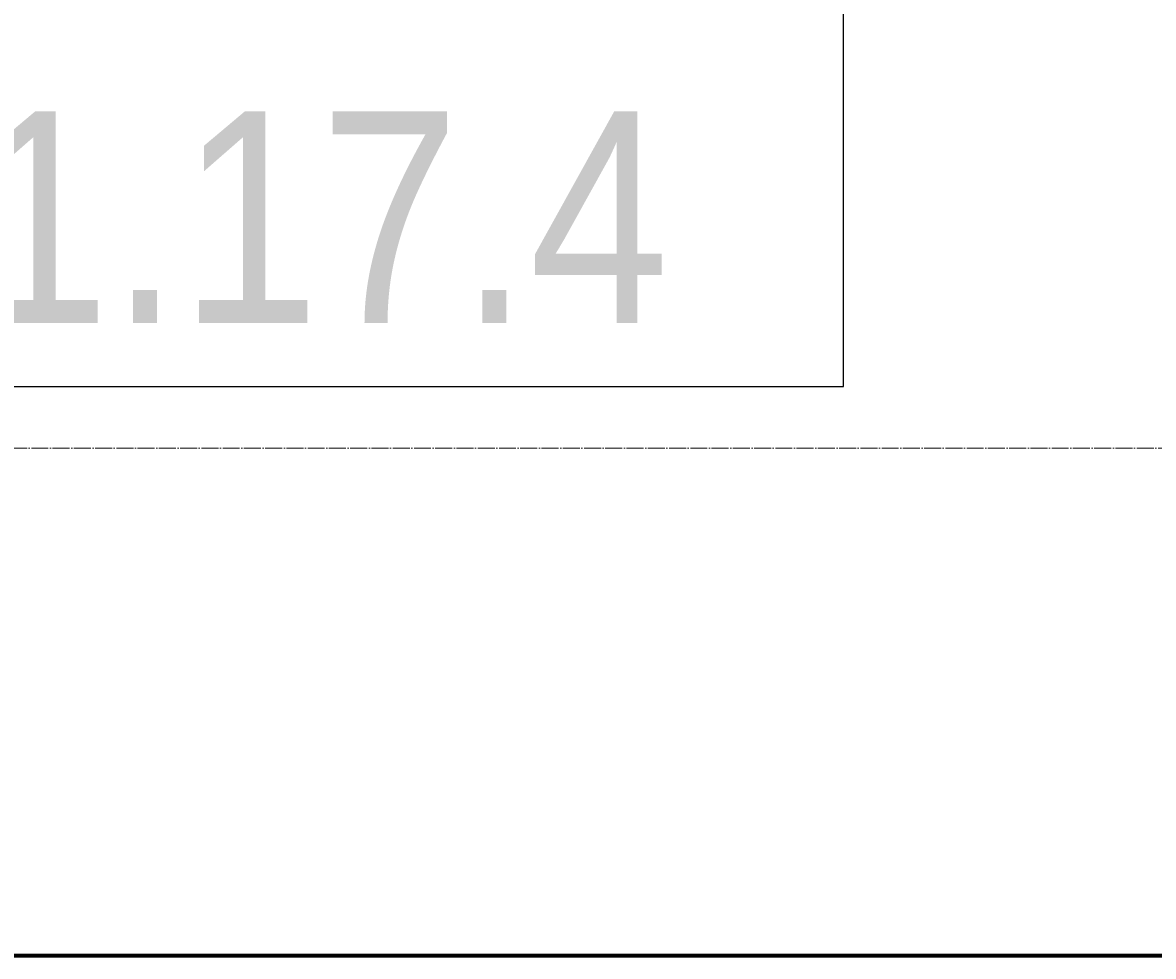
# Model space of a CAD drawing. Header units: millimetres. Extents: x 2069 to 83669, y 801 to 118701.
# Tile 97 of 145: x 74103 to 75438, y 26554 to 27656. Entities that reach past the tile are written whole.
import ezdxf
from ezdxf.enums import TextEntityAlignment as Align

# ---------------------------------------------------------------- set-up
doc = ezdxf.new("R2018")
doc.units = ezdxf.units.MM
doc.set_wipeout_variables(frame=1)
doc.linetypes.add('ADSK_Линия сетки', pattern=[25, 20, -2.5, 0, -2.5])
for name, color, linetype, lineweight in [('КИП_выноска', 6, 'Continuous', 25), ('Оси', 7, 'Continuous', 9), ('Стены разрез', 7, 'Continuous', 40)]:
    doc.layers.add(name, color=color, linetype=linetype, lineweight=lineweight)
doc.styles.add('Arial', font='arial.ttf', dxfattribs={"width": 0.85, "height": 350})
doc.styles.add('GOST 2.304', font='simplex.shx', dxfattribs={"width": 0.65, "oblique": 15})
doc.styles.get("Standard").update_dxf_attribs({"font": 'arial.ttf'})

# ---------------------------------------------------------------- blocks, each defined once
blk = doc.blocks.new('135_SLK_GD_AR_rvt-1-Оборудование_B2_-11_400__На лист секция 6_-11_400')
at = {"layer": 'Стены разрез', "color": 253, "true_color": 0xaaaaaa}
for p, q in [((-12980534.6, -9264298.3), (-12997059.7, -9264298.3)), ((-12995479.7, -9264300.3), (-12980533.1, -9264300.3))]:
    blk.add_line(p, q, dxfattribs=at)
blk = doc.blocks.new('135_SLK_GD_KR_rvt-1-Оборудование_B2_-11_400__На лист секция 6_-11_400')
at = {"layer": 'Стены разрез', "color": 253, "true_color": 0xaaaaaa}
blk.add_line((-12980533.1, -9264300.3), (-12997059.7, -9264300.3), dxfattribs=at)
blk = doc.blocks.new('A$C946fac60')
at = {"layer": 'Оси', "color": 253, "linetype": 'ADSK_Линия сетки', "true_color": 0xaaaaaa}
blk.add_line((78533.6, 4331.6), (800, 4331.6), dxfattribs=at)
at = {"lineweight": 5}
for name in ['135_SLK_GD_KR_rvt-1-Оборудование_B2_-11_400__На лист секция 6_-11_400', '135_SLK_GD_AR_rvt-1-Оборудование_B2_-11_400__На лист секция 6_-11_400']:
    blk.add_blockref(name, (13055312.4, 9268031.9), dxfattribs=at)
blk = doc.blocks.new('*U216')
at = {"color": 0, "linetype": 'Continuous', "lineweight": 30, "ltscale": 75, "width": 0.85, "flags": 104}
blk.add_attdef('ПРИМЕЧАНИЕ_1', text='', height=2.5, dxfattribs=at).set_placement((8, 3.611), align=Align.BOTTOM_CENTER)
at = {"color": 0, "lineweight": 30, "width": 0.85, "flags": 104}
blk.add_attdef('ПРИМЕЧАНИЕ_2', text='', height=2.5, dxfattribs=at).set_placement((8, -7.53), align=Align.BOTTOM_CENTER)
at = {"color": 0, "lineweight": 30, "style": 'GOST 2.304', "width": 0.85}
for tag, p in [('ИМЯ_КАБЕЛЯ_2', (8, -7.5)), ('ИМЯ_КАБЕЛЯ_3', (8, -12.5)), ('ИМЯ_КАБЕЛЯ_4', (8, -17.5)), ('ИМЯ_КАБЕЛЯ_5', (8, -22.5)), ('ИМЯ_КАБЕЛЯ_6', (8, -27.5)), ('ИМЯ_КАБЕЛЯ_7', (8, -32.5)), ('ИМЯ_КАБЕЛЯ_8', (8, -37.5)), ('ИМЯ_КАБЕЛЯ_9', (8, -42.5))]:
    blk.add_attdef(tag, text='', height=2.5, dxfattribs=at).set_placement(p, align=Align.BOTTOM_CENTER)
at = {"linetype": 'Continuous'}
blk.add_wipeout([(0, 2.5), (16, 2.5), (16, -2.5), (0, -2.5)], dxfattribs=at)
at = {"color": 0, "linetype": 'Continuous'}
blk.add_lwpolyline([(0, -2.5), (16, -2.5), (16, 2.5), (0, 2.5)], close=True, dxfattribs=at)
at = {"color": 0, "lineweight": 30, "style": 'GOST 2.304', "width": 0.85}
blk.add_attdef('ИМЯ_КАБЕЛЯ_1', text='', height=2.5, dxfattribs=at).set_placement((8, -2.5), align=Align.BOTTOM_CENTER)

msp = doc.modelspace()

# ---------------------------------------------------------------- block references
msp.add_blockref('A$C946fac60', (2954.3, 22822.3))

# ---------------------------------------------------------------- next in the draw order: block references
at = {"layer": 'КИП_выноска'}
ref = msp.add_blockref('*U216', (73472.5, 27476.8), dxfattribs=dict(at, xscale=100, yscale=100, zscale=100))
ref.add_attrib('ИМЯ_КАБЕЛЯ_1', 'LS1.17.4', dxfattribs={"layer": '0', "color": 0, "lineweight": 30, "height": 250, "style": 'Arial', "width": 0.85}).set_placement((74272.5, 27226.8), align=Align.BOTTOM_CENTER)
lines = msp.add_mtext('\\W0.8500;', dxfattribs={"layer": '0', "color": 0, "lineweight": 30, "insert": (74272.5, 26723.8), "char_height": 2.5, "attachment_point": 1})
ref.add_attrib('ПРИМЕЧАНИЕ_2', '', (74272.5, 26723.8), dxfattribs={"flags": 104}).embed_mtext(lines)

# ---------------------------------------------------------------- next in the draw order: block references
ref = msp.add_blockref('*U216', (73472.5, 27975.8), dxfattribs=dict(at, xscale=100, yscale=100, zscale=100))
lines = msp.add_mtext('\\W0.8500;', dxfattribs={"layer": '0', "color": 0, "lineweight": 30, "insert": (74272.5, 27222.8), "char_height": 2.5, "attachment_point": 1})
ref.add_attrib('ПРИМЕЧАНИЕ_2', '', (74272.5, 27222.8), dxfattribs={"flags": 104}).embed_mtext(lines)

doc.saveas('drawing.dxf')
